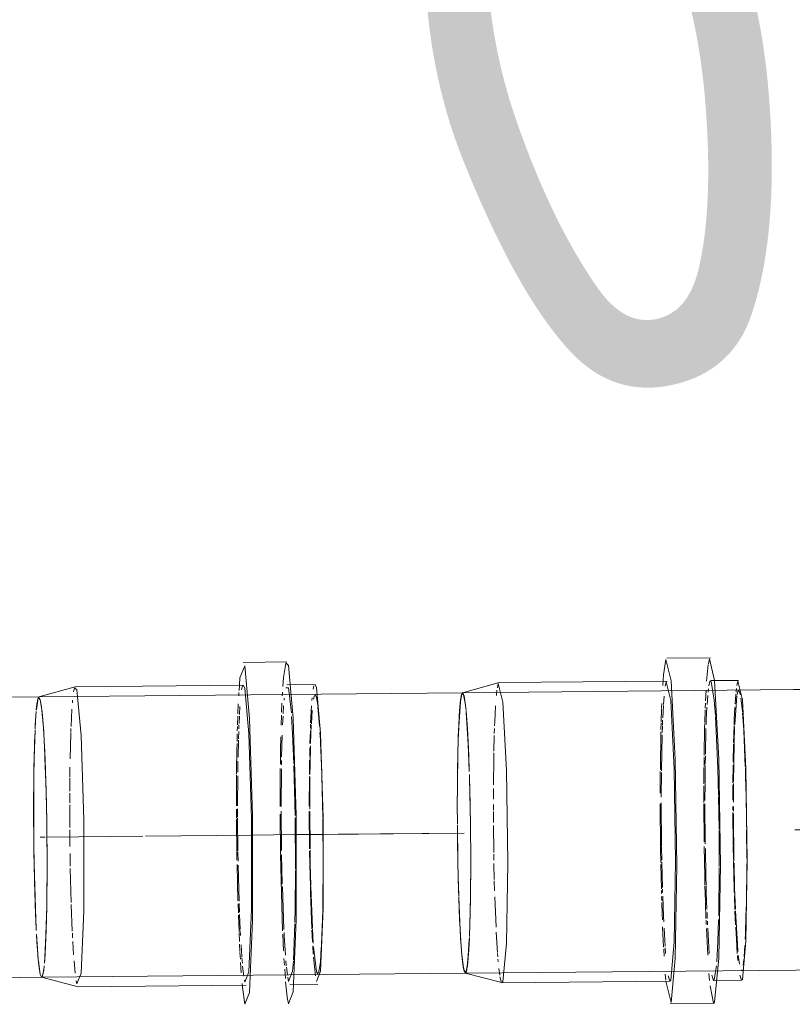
# Model space of a CAD drawing. Header units: millimetres. Extents: x -121 to 29920, y 1231 to 31888.
# Tile 38 of 106: x 7971 to 8108, y 12262 to 12437. Entities that reach past the tile are written whole.
import ezdxf

# ---------------------------------------------------------------- set-up
doc = ezdxf.new("R2010")
doc.units = ezdxf.units.MM
doc.linetypes.add('ADSK_Осевая', pattern=[700, 500, -100, 0, -100])
for name, color, linetype, lineweight in [('P-PIPE-____-CNTR', 3, 'ADSK_Осевая', 20), ('P-PIPE-____-IDEN', 2, 'Continuous', 20), ('P-PIPE-____-OTLN', 3, 'Continuous', 20)]:
    doc.layers.add(name, color=color, linetype=linetype, lineweight=lineweight)
doc.styles.add('GOST Common_2', font='GOST_Common.ttf', dxfattribs={"width": 0.9, "height": 125})

# ---------------------------------------------------------------- blocks, each defined once
blk = doc.blocks.new('ADSK_ППР_Отвод канализационный_Составной - Отвод раструбный-V5-3D severage Left')
at = {"layer": 'P-PIPE-____-OTLN', "color": 22}
for p, q in [((-16766.62, 12322.7), (-16774.41, 12322.62)), ((-16766.76, 12322.55), (-16766.32, 12322.07)), ((-16804.35, 12318.28), (-16810.86, 12316.47)), ((-16804.49, 12318.07), (-16804.08, 12317.74)), ((-16774.37, 12318.57), (-16804.34, 12318.28)), ((-16774.37, 12318.57), (-16774.11, 12318.03)), ((-16761.58, 12318.7), (-16766.58, 12318.65)), ((-16761.58, 12318.7), (-16761.33, 12318.15)), ((-16810.84, 12316.47), (-16819.93, 12316.38)), ((-16810.6, 12315.96), (-16810.86, 12316.47)), ((-16809.87, 12307.78), (-16809.9, 12308.33)), ((-16819.45, 12266.38), (-16810.36, 12266.47)), ((-16810.37, 12266.47), (-16803.84, 12264.79)), ((-16810.37, 12266.47), (-16810.36, 12266.47)), ((-16803.82, 12264.79), (-16773.85, 12265.07)), ((-16774.11, 12261.65), (-16774.52, 12264.65)), ((-16766.06, 12265.15), (-16761.07, 12265.2))]:
    blk.add_line(p, q, dxfattribs=at)
at = {"layer": 'P-PIPE-____-OTLN', "color": 9}
for p, q in [((-16804.65, 12317.4), (-16804.49, 12318.07)), ((-16775.14, 12317.64), (-16775.08, 12318.63)), ((-16774.68, 12317.71), (-16774.49, 12318.44)), ((-16766.81, 12318.08), (-16766.32, 12318.1)), ((-16766.32, 12318.1), (-16766.25, 12317.7)), ((-16766.23, 12317.61), (-16765.8, 12313.62)), ((-16761.89, 12317.83), (-16761.76, 12318.43)), ((-16810.98, 12316.3), (-16811.3, 12314.24)), ((-16810.39, 12314.71), (-16810.6, 12315.96)), ((-16761.58, 12316.83), (-16761.33, 12316.44)), ((-16811.34, 12313.89), (-16811.5, 12311.41)), ((-16810.05, 12310.94), (-16810.39, 12314.69)), ((-16809.92, 12308.79), (-16810.05, 12310.89)), ((-16809.9, 12308.46), (-16809.87, 12307.81)), ((-16760.62, 12308.81), (-16760.6, 12308.29)), ((-16809.58, 12299.83), (-16809.77, 12305.63)), ((-16765.33, 12304.22), (-16765.11, 12295.35)), ((-16765.1, 12294.88), (-16765.04, 12285.73)), ((-16765.16, 12276), (-16765.42, 12269.5)), ((-16811.28, 12274.15), (-16810.97, 12269.7)), ((-16809.79, 12270.04), (-16809.59, 12273.99)), ((-16809.87, 12269.02), (-16809.79, 12270.03)), ((-16810.94, 12269.39), (-16810.69, 12267.42)), ((-16810.08, 12267.23), (-16809.93, 12268.36)), ((-16810.67, 12267.31), (-16810.6, 12266.98)), ((-16810.6, 12266.98), (-16810.37, 12266.47)), ((-16810.35, 12266.47), (-16810.09, 12267.2)), ((-16766.32, 12265.7), (-16766.45, 12266.49)), ((-16804.08, 12265.33), (-16804.18, 12265.83)), ((-16774.52, 12264.65), (-16774.59, 12265.37)), ((-16774.11, 12265.62), (-16774.19, 12265.98)), ((-16766.46, 12262.43), (-16766.82, 12265.65)), ((-16766.39, 12262.04), (-16766.45, 12262.38)), ((-16766.32, 12261.73), (-16766.38, 12262.02))]:
    blk.add_line(p, q, dxfattribs=at)
at = {"layer": 'P-PIPE-____-OTLN', "color": 10}
for p, q in [((-16775.2, 12316.68), (-16775.17, 12317.24)), ((-16767.42, 12316.64), (-16767.38, 12317.31)), ((-16804.87, 12315.41), (-16804.83, 12315.87)), ((-16767.55, 12313.73), (-16767.48, 12315.35)), ((-16767.11, 12315.86), (-16767.07, 12316.26)), ((-16762.12, 12315.83), (-16762.08, 12316.3)), ((-16761.86, 12316.06), (-16761.68, 12316.74)), ((-16761.33, 12316.44), (-16761.1, 12314.95)), ((-16805.12, 12311.18), (-16804.96, 12314.28)), ((-16775.34, 12313.44), (-16775.27, 12315.22)), ((-16775.06, 12313.35), (-16774.98, 12314.77)), ((-16767.26, 12313.52), (-16767.18, 12314.87)), ((-16762.36, 12311.82), (-16762.19, 12314.9)), ((-16762.23, 12311.64), (-16762.08, 12314.09)), ((-16761.07, 12314.72), (-16760.77, 12311.23)), ((-16775.41, 12311.51), (-16775.36, 12313.01)), ((-16775.14, 12311.71), (-16775.08, 12313.03)), ((-16767.63, 12311.41), (-16767.57, 12313.22)), ((-16767.36, 12311.47), (-16767.28, 12313.06)), ((-16805.28, 12305.44), (-16805.16, 12309.99)), ((-16805.16, 12310.15), (-16805.13, 12310.85)), ((-16775.44, 12310.43), (-16775.42, 12311.2)), ((-16775.24, 12309), (-16775.2, 12310.28)), ((-16775.18, 12310.78), (-16775.15, 12311.47)), ((-16762.48, 12308.14), (-16762.41, 12310.39)), ((-16762.39, 12310.9), (-16762.37, 12311.59)), ((-16762.37, 12308.16), (-16762.24, 12311.48)), ((-16760.7, 12310.12), (-16760.62, 12308.81)), ((-16775.49, 12308.52), (-16775.45, 12309.87)), ((-16775.32, 12305.73), (-16775.25, 12308.74)), ((-16767.53, 12305.76), (-16767.43, 12309.64)), ((-16760.6, 12308.29), (-16760.38, 12302.95)), ((-16809.77, 12305.63), (-16809.87, 12307.78)), ((-16762.53, 12305.85), (-16762.5, 12307.46)), ((-16775.36, 12303.07), (-16775.33, 12305.03)), ((-16767.55, 12304.36), (-16767.54, 12305.11)), ((-16762.56, 12304.37), (-16762.54, 12305.16)), ((-16805.33, 12302.17), (-16805.31, 12303.96)), ((-16775.56, 12302.69), (-16775.56, 12303.27)), ((-16767.79, 12296.95), (-16767.77, 12303.68)), ((-16767.6, 12296.9), (-16767.56, 12303.67)), ((-16762.58, 12302.63), (-16762.56, 12304.36)), ((-16805.35, 12299.68), (-16805.33, 12302)), ((-16775.58, 12297.05), (-16775.57, 12302.54)), ((-16775.39, 12297.06), (-16775.37, 12302.39)), ((-16762.61, 12296.98), (-16762.58, 12302.25)), ((-16762.52, 12296.47), (-16762.49, 12302.27)), ((-16760.37, 12302.36), (-16760.19, 12294.94)), ((-16805.36, 12297.57), (-16805.35, 12299.32)), ((-16805.36, 12296.57), (-16805.36, 12297.21)), ((-16805.34, 12293.16), (-16805.36, 12296.53)), ((-16775.57, 12294.91), (-16775.58, 12296.48)), ((-16775.39, 12295), (-16775.39, 12296.52)), ((-16767.54, 12289.1), (-16767.6, 12296.08)), ((-16762.55, 12289.39), (-16762.61, 12296.08)), ((-16762.47, 12289.36), (-16762.52, 12296.02)), ((-16775.33, 12289.04), (-16775.39, 12294.83)), ((-16767.72, 12288.46), (-16767.79, 12295.55)), ((-16760.19, 12294.74), (-16760.13, 12286.68)), ((-16805.31, 12289.77), (-16805.34, 12292.79)), ((-16762.51, 12286.69), (-16762.54, 12288.96)), ((-16762.42, 12286.77), (-16762.46, 12289.16)), ((-16805.26, 12286.31), (-16805.3, 12288.55)), ((-16775.3, 12287.18), (-16775.33, 12288.84)), ((-16767.36, 12274.78), (-16767.72, 12288.34)), ((-16767.42, 12283.05), (-16767.53, 12288.36)), ((-16805.09, 12279.78), (-16805.25, 12285.9)), ((-16775.33, 12280.08), (-16775.48, 12286.6)), ((-16775.13, 12280.06), (-16775.29, 12286.47)), ((-16762.41, 12282.67), (-16762.5, 12286.59)), ((-16762.33, 12282.89), (-16762.42, 12286.68)), ((-16767.13, 12275.01), (-16767.4, 12282.67)), ((-16762.38, 12281.6), (-16762.41, 12282.57)), ((-16762.04, 12275.28), (-16762.32, 12282.64)), ((-16762.14, 12275.11), (-16762.38, 12281.58)), ((-16804.89, 12274.7), (-16805.08, 12279.46)), ((-16775.26, 12277.97), (-16775.31, 12279.57)), ((-16775.06, 12278.08), (-16775.11, 12279.61)), ((-16760.21, 12278.39), (-16760.42, 12272.31)), ((-16775.14, 12274.63), (-16775.25, 12277.53)), ((-16774.92, 12274.99), (-16775.04, 12277.66)), ((-16761.88, 12272.54), (-16762.03, 12275.09)), ((-16804.83, 12273.5), (-16804.87, 12274.36)), ((-16775.07, 12272.86), (-16775.13, 12274.4)), ((-16774.87, 12273.93), (-16774.91, 12274.78)), ((-16767.19, 12271.16), (-16767.33, 12274.17)), ((-16804.65, 12270.5), (-16804.79, 12272.83)), ((-16774.98, 12271.09), (-16775.04, 12272.36)), ((-16774.64, 12270.12), (-16774.78, 12272.23)), ((-16761.88, 12270.61), (-16761.97, 12272.07)), ((-16761.34, 12267.53), (-16761.83, 12271.93)), ((-16760.45, 12271.76), (-16760.62, 12269.2)), ((-16774.9, 12269.69), (-16774.97, 12270.89)), ((-16774.54, 12268.98), (-16774.62, 12269.93)), ((-16767.04, 12268.65), (-16767.12, 12269.83)), ((-16761.51, 12266.76), (-16761.84, 12270.05)), ((-16804.36, 12267.2), (-16804.57, 12269.41)), ((-16774.74, 12267.24), (-16774.87, 12269.11)), ((-16774.3, 12266.68), (-16774.5, 12268.47)), ((-16766.87, 12266.23), (-16766.99, 12267.89)), ((-16766.7, 12268.54), (-16766.78, 12269.41)), ((-16766.51, 12266.88), (-16766.67, 12268.27)), ((-16760.62, 12269.18), (-16760.95, 12267.21)), ((-16810.29, 12266.52), (-16810.36, 12266.47)), ((-16761.07, 12267.06), (-16761.33, 12267.46))]:
    blk.add_line(p, q, dxfattribs=at)
at = {"layer": 'P-PIPE-____-OTLN', "color": 9}
for points in [[(-16767.31, 12318.35, 0), (-16767.19, 12319.94, 0), (-16766.8, 12322.45, 0)], [(-16811.32, 12314.1, 0), (-16811.2, 12315.19, 0), (-16811.04, 12316.1, 0)], [(-16811.53, 12310.74, 0), (-16811.45, 12312.34, 0), (-16811.34, 12313.88, 0)], [(-16765.75, 12312.99, 0), (-16765.57, 12309.94, 0), (-16765.34, 12304.55, 0)], [(-16811.54, 12310.52, 0), (-16811.74, 12303.82, 0), (-16811.74, 12288.68, 0), (-16811.31, 12274.82, 0)], [(-16811.8, 12296.5, 0), (-16811.76, 12302.66, 0), (-16811.64, 12308.07, 0), (-16811.58, 12309.74, 0)], [(-16809.4, 12286.23, 0), (-16809.46, 12294.26, 0), (-16809.57, 12299.77, 0)], [(-16811.34, 12275.42, 0), (-16811.45, 12277.71, 0), (-16811.64, 12283.58, 0), (-16811.76, 12289.99, 0), (-16811.8, 12296.5, 0)], [(-16809.59, 12274.05, 0), (-16809.46, 12279.13, 0), (-16809.4, 12286.17, 0)], [(-16765.05, 12285.5, 0), (-16765.1, 12278.69, 0), (-16765.15, 12276.26, 0)], [(-16811.04, 12270.6, 0), (-16811.2, 12272.78, 0), (-16811.28, 12274.18, 0)], [(-16810.73, 12267.69, 0), (-16810.91, 12269.12, 0), (-16811.02, 12270.27, 0)], [(-16765.43, 12269.32, 0), (-16765.57, 12267.54, 0), (-16766.32, 12265.7, 0)], [(-16810.36, 12266.47, 0), (-16810.6, 12266.98, 0), (-16810.7, 12267.49, 0)]]:
    blk.add_polyline3d(points, dxfattribs=at)
at = {"layer": 'P-PIPE-____-OTLN', "color": 22}
for points in [[(-16775.08, 12318.63, 0), (-16774.98, 12319.87, 0), (-16774.11, 12321.99, 0)], [(-16774.11, 12321.99, 0), (-16773.24, 12312.59, 0), (-16772.71, 12295.26, 0), (-16772.71, 12276.61, 0), (-16773.24, 12263.78, 0), (-16774.11, 12261.65, 0)], [(-16766.32, 12322.07, 0), (-16765.45, 12312.67, 0), (-16764.92, 12295.34, 0), (-16764.92, 12276.69, 0), (-16765.45, 12263.85, 0), (-16766.32, 12261.73, 0)], [(-16804.08, 12317.74, 0), (-16803.32, 12309.57, 0), (-16802.86, 12294.52, 0), (-16802.86, 12278.32, 0), (-16803.32, 12267.18, 0), (-16804.08, 12265.33, 0)], [(-16774.11, 12318.03, 0), (-16773.36, 12309.86, 0), (-16772.89, 12294.81, 0), (-16772.89, 12278.61, 0), (-16773.36, 12267.46, 0), (-16774.11, 12265.62, 0)], [(-16761.33, 12318.15, 0), (-16760.57, 12309.99, 0), (-16760.11, 12294.93, 0), (-16760.11, 12278.74, 0), (-16760.57, 12267.59, 0), (-16761.33, 12265.74, 0)], [(-16810.91, 12316.43, 0), (-16810.6, 12315.96, 0), (-16810.29, 12313.83, 0), (-16810, 12310.17, 0), (-16809.9, 12308.46, 0)], [(-16809.87, 12307.81, 0), (-16809.75, 12305.24, 0), (-16809.56, 12299.37, 0), (-16809.46, 12294.28, 0)], [(-16809.46, 12293.92, 0), (-16809.44, 12292.96, 0), (-16809.4, 12286.45, 0)], [(-16809.4, 12286.45, 0), (-16809.44, 12280.28, 0), (-16809.46, 12279.42, 0)], [(-16809.46, 12279.06, 0), (-16809.56, 12274.88, 0), (-16809.75, 12270.6, 0), (-16809.87, 12269, 0)], [(-16809.91, 12268.53, 0), (-16810, 12267.75, 0), (-16810.29, 12266.52, 0)]]:
    blk.add_polyline3d(points, dxfattribs=at)
at = {"layer": 'P-PIPE-____-OTLN', "color": 10}
for points in [[(-16767.76, 12304.45, 0), (-16767.72, 12307.11, 0), (-16767.68, 12309.37, 0)], [(-16775.56, 12303.28, 0), (-16775.51, 12307.03, 0), (-16775.49, 12308.19, 0)], [(-16762.49, 12302.65, 0), (-16762.46, 12304.29, 0), (-16762.38, 12307.75, 0)], [(-16775.5, 12287.34, 0), (-16775.51, 12288.39, 0), (-16775.57, 12294.71, 0)], [(-16760.13, 12286.46, 0), (-16760.19, 12279.6, 0), (-16760.21, 12278.54, 0)], [(-16762.02, 12272.78, 0), (-16762.08, 12273.91, 0), (-16762.13, 12274.9, 0)], [(-16766.86, 12270.4, 0), (-16767.07, 12273.86, 0), (-16767.1, 12274.48, 0)]]:
    blk.add_polyline3d(points, dxfattribs=at)
blk = doc.blocks.new('ADSK_ППР_Отвод канализационный_Составной - Отвод раструбный-V6-3D severage Left')
at = {"layer": 'P-PIPE-____-OTLN', "color": 9}
for p, q in [((-16636.4, 12328.3), (-16631.91, 12331.35)), ((-16631.44, 12331.56), (-16628.86, 12332.43)), ((-16624.57, 12329.24), (-16620.08, 12329.61)), ((-16631.54, 12326.97), (-16630.41, 12327.58)), ((-16628.26, 12327.75), (-16626.79, 12328.49)), ((-16624.96, 12328.85), (-16619.3, 12327.92)), ((-16624.17, 12327.53), (-16623.88, 12327.6)), ((-16644.97, 12323.23), (-16642.17, 12326.52)), ((-16636.54, 12326.03), (-16633.18, 12327.33)), ((-16691.38, 12322.35), (-16691.17, 12323.23)), ((-16691.69, 12319.29), (-16691.4, 12322.24)), ((-16729.04, 12318.1), (-16728.87, 12318.84)), ((-16699.53, 12318.49), (-16699.38, 12320.4)), ((-16699.08, 12318.4), (-16698.9, 12319.13)), ((-16686.3, 12318.49), (-16686.12, 12319.26)), ((-16657.6, 12320.12), (-16661.8, 12318.16)), ((-16660.52, 12318.95), (-16657.36, 12320.18)), ((-16657.03, 12320.26), (-16657.34, 12320.19)), ((-16646.17, 12318.26), (-16656.95, 12320.28)), ((-16734.74, 12315.04), (-16735.14, 12317.12)), ((-16663.05, 12317.2), (-16662.11, 12317.94)), ((-16662.21, 12317.88), (-16663.02, 12317.23)), ((-16661.72, 12318.22), (-16660.88, 12318.75)), ((-16643.28, 12316.18), (-16645.49, 12317.83)), ((-16735.63, 12315.62), (-16735.94, 12311.14)), ((-16735.4, 12316.93), (-16735.63, 12315.64)), ((-16666.85, 12312.56), (-16664.79, 12315.47)), ((-16663.4, 12316.9), (-16666.6, 12312.98)), ((-16664.71, 12315.56), (-16663.54, 12316.76)), ((-16639.07, 12311.54), (-16642.49, 12315.48)), ((-16734.44, 12311.58), (-16734.62, 12313.94)), ((-16685.35, 12314.41), (-16685.29, 12313.78)), ((-16666.88, 12312.51), (-16668.86, 12307.91)), ((-16667.65, 12311.03), (-16666.86, 12312.53)), ((-16604.98, 12313.15), (-16603.45, 12308.68)), ((-16735.96, 12310.66), (-16736.09, 12306.64)), ((-16734.18, 12306.63), (-16734.44, 12311.57)), ((-16636.98, 12308.15), (-16638.72, 12311.04)), ((-16603.44, 12308.65), (-16602.02, 12298.83)), ((-16736.09, 12306.53), (-16736.18, 12300.62)), ((-16734.05, 12303.2), (-16734.18, 12306.63)), ((-16669.03, 12307.34), (-16670.13, 12299.23)), ((-16635.73, 12305.49), (-16636.39, 12306.96)), ((-16633.81, 12299.22), (-16635.49, 12304.89)), ((-16684.75, 12303.01), (-16684.73, 12302.25)), ((-16734.01, 12301.99), (-16734.03, 12302.62)), ((-16733.84, 12293.8), (-16734.01, 12301.96)), ((-16736.18, 12300.43), (-16736.19, 12297.22)), ((-16736.18, 12300.17), (-16736.19, 12297.22)), ((-16689.55, 12298.69), (-16689.47, 12292.89)), ((-16670.13, 12299.23), (-16669.99, 12296.23)), ((-16633.12, 12292.47), (-16633.7, 12298.63)), ((-16602.02, 12298.83), (-16602.07, 12297.83)), ((-16598.68, 12298.14), (-16600.26, 12289.53)), ((-16736.19, 12297.22), (-16736.18, 12293.81)), ((-16736.19, 12297.22), (-16736.18, 12293.85)), ((-16602.1, 12297.27), (-16605.56, 12284.52)), ((-16736.18, 12293.62), (-16736.09, 12287.19)), ((-16733.8, 12287.18), (-16733.84, 12293.8)), ((-16689.47, 12292.66), (-16689.43, 12287.25)), ((-16635.64, 12280.59), (-16633.12, 12292.47)), ((-16600.35, 12289.28), (-16602.44, 12284.87)), ((-16733.85, 12280.42), (-16733.8, 12287.18)), ((-16689.43, 12287.25), (-16689.44, 12286.23)), ((-16689.44, 12286.06), (-16689.54, 12277.41)), ((-16602.47, 12284.82), (-16612.33, 12277.16)), ((-16605.8, 12284.12), (-16607.6, 12281.69)), ((-16735.93, 12280.78), (-16735.67, 12274.88)), ((-16734.03, 12273.74), (-16733.85, 12280.42)), ((-16607.97, 12281.27), (-16608.97, 12280.27)), ((-16636.39, 12279.17), (-16635.9, 12280.06)), ((-16644.52, 12271.94), (-16636.98, 12278.21)), ((-16614.38, 12276.81), (-16616.97, 12276.8)), ((-16621.55, 12275.12), (-16625.58, 12274.89)), ((-16620.94, 12275.25), (-16621.28, 12275.17)), ((-16616.12, 12276.32), (-16620.29, 12276.13)), ((-16735.67, 12274.76), (-16735.42, 12271.12)), ((-16734.22, 12270.3), (-16734.05, 12273.25)), ((-16630.51, 12272.16), (-16634.1, 12273.89)), ((-16620.5, 12272.09), (-16625.19, 12273.23)), ((-16651.63, 12271.36), (-16653.36, 12271.79)), ((-16649.43, 12271.14), (-16651.63, 12271.36)), ((-16648.86, 12271.13), (-16646.52, 12271.38)), ((-16615.17, 12272.38), (-16620.02, 12272.05)), ((-16614.77, 12272.47), (-16615.16, 12272.38)), ((-16734.5, 12267.82), (-16734.22, 12270.3)), ((-16646.84, 12271.32), (-16648.85, 12271.14)), ((-16641.12, 12270.79), (-16641.45, 12270.71)), ((-16689.95, 12268.53), (-16690.32, 12266.05)), ((-16735, 12267.74), (-16734.78, 12267.21)), ((-16734.62, 12267.36), (-16734.5, 12267.82)), ((-16728.29, 12265.56), (-16728.57, 12266.55)), ((-16698.98, 12265.96), (-16699.07, 12267.04)), ((-16698.28, 12265.81), (-16698.58, 12266.71)), ((-16691.18, 12265.91), (-16691.28, 12267.15)), ((-16690.46, 12265.91), (-16690.79, 12266.87)), ((-16685.49, 12265.93), (-16685.79, 12266.83)), ((-16685.35, 12267.83), (-16685.47, 12267.71)), ((-16690.45, 12261.84), (-16691.08, 12264.96))]:
    blk.add_line(p, q, dxfattribs=at)
at = {"layer": 'P-PIPE-____-OTLN', "color": 22}
for p, q in [((-16628.47, 12332.52), (-16633.72, 12331.36)), ((-16624.24, 12329.32), (-16627.6, 12328.57)), ((-16632.84, 12327.41), (-16653.02, 12322.94)), ((-16691.01, 12323.43), (-16698.8, 12323.35)), ((-16658.12, 12320.7), (-16661.8, 12318.16)), ((-16728.74, 12319.01), (-16735.25, 12317.2)), ((-16698.76, 12319.3), (-16728.73, 12319.01)), ((-16685.98, 12319.42), (-16690.97, 12319.38)), ((-16657.03, 12320.26), (-16663.15, 12318.91)), ((-16735.23, 12317.2), (-16735.25, 12317.2)), ((-16676.2, 12317.77), (-16735.23, 12317.2)), ((-16636.39, 12306.96), (-16636.66, 12307.51)), ((-16734.01, 12301.96), (-16734.03, 12302.53)), ((-16598.65, 12299.58), (-16598.67, 12298.66)), ((-16616.03, 12276.34), (-16612.67, 12277.08)), ((-16641.45, 12270.71), (-16621.28, 12275.17)), ((-16652.34, 12270.09), (-16646.22, 12271.44)), ((-16646.22, 12271.44), (-16645.91, 12271.52)), ((-16620.4, 12271.22), (-16615.16, 12272.38)), ((-16651.43, 12271.33), (-16647.03, 12270.59)), ((-16641.45, 12270.71), (-16648.2, 12270.83)), ((-16734.77, 12267.2), (-16728.23, 12265.52)), ((-16734.77, 12267.2), (-16734.75, 12267.2)), ((-16734.75, 12267.2), (-16675.72, 12267.77)), ((-16728.21, 12265.51), (-16698.25, 12265.8)), ((-16690.46, 12265.88), (-16685.46, 12265.93)), ((-16698.21, 12261.75), (-16690.42, 12261.83))]:
    blk.add_line(p, q, dxfattribs=at)
at = {"layer": 'P-PIPE-____-OTLN', "color": 10}
for p, q in [((-16639.69, 12324.44), (-16636.92, 12327.81)), ((-16626.23, 12328.71), (-16624.57, 12329.24)), ((-16623.58, 12327.66), (-16620.58, 12327.85)), ((-16620.53, 12327.84), (-16615.33, 12326.72)), ((-16633.68, 12325.48), (-16632.87, 12326.1)), ((-16632.82, 12323.86), (-16630.7, 12326.02)), ((-16631.59, 12322.78), (-16626.87, 12326.49)), ((-16630.36, 12326.31), (-16629.56, 12326.92)), ((-16626.33, 12326.75), (-16624.42, 12327.47)), ((-16615.33, 12326.72), (-16614.43, 12326.34)), ((-16641.43, 12321.95), (-16639.17, 12324.23)), ((-16638.17, 12325.01), (-16637.03, 12325.75)), ((-16637.03, 12321.99), (-16633.99, 12325.23)), ((-16645.5, 12322.4), (-16645.04, 12323.12)), ((-16641.28, 12321.72), (-16640.67, 12322.86)), ((-16634.47, 12321.53), (-16633.68, 12322.73)), ((-16609.38, 12322.8), (-16608.5, 12321.93)), ((-16646.51, 12320.57), (-16646.01, 12321.52)), ((-16642.81, 12320.04), (-16642.19, 12320.96)), ((-16641.58, 12321.09), (-16641.33, 12321.61)), ((-16638.91, 12318.77), (-16637.97, 12320.55)), ((-16637.83, 12320.78), (-16637.07, 12321.92)), ((-16635.19, 12320.25), (-16634.64, 12321.24)), ((-16608.41, 12321.84), (-16606.18, 12319.19)), ((-16647.9, 12317.16), (-16647.23, 12318.97)), ((-16647.01, 12319.5), (-16646.58, 12320.42)), ((-16644.12, 12317.71), (-16643.19, 12319.44)), ((-16642.99, 12317.49), (-16641.94, 12320.3)), ((-16636.46, 12317.38), (-16635.32, 12319.99)), ((-16735.25, 12317.2), (-16735.36, 12317.04)), ((-16729.21, 12316.71), (-16729.11, 12317.69)), ((-16691.89, 12315.77), (-16691.8, 12317.64)), ((-16691.42, 12317.3), (-16691.36, 12317.88)), ((-16686.44, 12317.32), (-16686.37, 12317.95)), ((-16686.24, 12316.89), (-16686.1, 12317.5)), ((-16686.09, 12317.52), (-16685.96, 12317.64)), ((-16685.94, 12317.63), (-16685.67, 12316.85)), ((-16661.58, 12317.5), (-16661.05, 12318.12)), ((-16644.49, 12316.9), (-16644.24, 12317.47)), ((-16643.42, 12316.02), (-16642.99, 12317.49)), ((-16639.7, 12316.87), (-16639.11, 12318.33)), ((-16637.56, 12313.56), (-16636.5, 12317.26)), ((-16636.37, 12312.15), (-16634.8, 12317.62)), ((-16605.25, 12317.87), (-16603.79, 12315.45)), ((-16699.73, 12314.47), (-16699.7, 12315.29)), ((-16699.39, 12315.14), (-16699.28, 12316.61)), ((-16691.94, 12314.48), (-16691.91, 12315.37)), ((-16691.6, 12315.11), (-16691.48, 12316.72)), ((-16686.67, 12311.48), (-16686.28, 12316.64)), ((-16686.61, 12315.26), (-16686.48, 12316.94)), ((-16685.57, 12316.27), (-16685.35, 12314.41)), ((-16663.16, 12315.3), (-16662.15, 12316.78)), ((-16648.38, 12315.6), (-16648.01, 12316.85)), ((-16645.93, 12312.69), (-16644.85, 12316.05)), ((-16643.68, 12314.98), (-16643.42, 12316.02)), ((-16640.72, 12313.35), (-16639.77, 12316.68)), ((-16699.81, 12312.03), (-16699.73, 12314.37)), ((-16699.52, 12312.76), (-16699.41, 12314.96)), ((-16692.03, 12311.91), (-16691.95, 12314.19)), ((-16691.75, 12312.38), (-16691.63, 12314.66)), ((-16685.28, 12313.62), (-16685.08, 12310.62)), ((-16664.94, 12311.79), (-16663.97, 12313.88)), ((-16663.67, 12314.43), (-16663.38, 12314.95)), ((-16649.26, 12311.58), (-16648.53, 12315.04)), ((-16644.22, 12312.15), (-16643.68, 12314.98)), ((-16603.48, 12314.86), (-16603.23, 12314.34)), ((-16603.23, 12314.34), (-16602.52, 12312.71)), ((-16699.84, 12310.66), (-16699.81, 12311.84)), ((-16699.57, 12311.44), (-16699.54, 12312.3)), ((-16691.78, 12311.57), (-16691.75, 12312.37)), ((-16646.16, 12311.68), (-16645.97, 12312.52)), ((-16640.92, 12312.39), (-16640.76, 12313.15)), ((-16637.88, 12311.78), (-16637.62, 12313.25)), ((-16602.28, 12312.09), (-16601.58, 12310.03)), ((-16729.58, 12309.96), (-16729.55, 12310.85)), ((-16699.95, 12303.53), (-16699.85, 12310.23)), ((-16699.62, 12310.12), (-16699.58, 12311.25)), ((-16692.14, 12306.01), (-16692.05, 12311.03)), ((-16692.05, 12311.04), (-16692.03, 12311.7)), ((-16691.92, 12306.27), (-16691.81, 12310.84)), ((-16686.89, 12308.26), (-16686.8, 12311.37)), ((-16686.78, 12308.33), (-16686.69, 12311.13)), ((-16685.07, 12310.49), (-16684.79, 12304.06)), ((-16665.58, 12310.04), (-16665.13, 12311.31)), ((-16649.65, 12308.56), (-16649.31, 12311.26)), ((-16646.72, 12307.96), (-16646.18, 12311.59)), ((-16644.61, 12306.77), (-16644.31, 12311.43)), ((-16641.61, 12306.07), (-16641.06, 12311.62)), ((-16638.16, 12309.35), (-16637.93, 12311.47)), ((-16636.89, 12307.78), (-16636.46, 12311.62)), ((-16729.66, 12306.77), (-16729.59, 12309.56)), ((-16699.76, 12303.29), (-16699.63, 12309.71)), ((-16686.86, 12304.62), (-16686.79, 12308.23)), ((-16666.17, 12307.93), (-16665.66, 12309.77)), ((-16638.25, 12306.82), (-16638.21, 12308.59)), ((-16601.47, 12309.68), (-16600.73, 12306.62)), ((-16729.69, 12305.53), (-16729.67, 12306.51)), ((-16686.95, 12304.92), (-16686.89, 12308.03)), ((-16667.02, 12301.39), (-16666.32, 12307.29)), ((-16649.86, 12305.46), (-16649.73, 12307.66)), ((-16646.86, 12304.91), (-16646.74, 12307.7)), ((-16644.58, 12304.93), (-16644.61, 12306.62)), ((-16636.89, 12305.37), (-16636.96, 12306.58)), ((-16636.95, 12306.79), (-16636.91, 12307.54)), ((-16729.74, 12300.78), (-16729.69, 12305.53)), ((-16692.16, 12304.1), (-16692.15, 12305.7)), ((-16691.95, 12304.47), (-16691.92, 12305.98)), ((-16649.76, 12303.64), (-16649.86, 12305.46)), ((-16640.89, 12299.35), (-16641.59, 12305.5)), ((-16637.39, 12299.02), (-16638.24, 12305.91)), ((-16633.91, 12292.58), (-16636.85, 12304.74)), ((-16600.64, 12306.18), (-16600.27, 12303.77)), ((-16699.98, 12299.33), (-16699.96, 12303.17)), ((-16699.78, 12298.61), (-16699.76, 12302.97)), ((-16692.18, 12300.96), (-16692.17, 12303.88)), ((-16691.98, 12301.07), (-16691.95, 12304.24)), ((-16686.99, 12301.16), (-16686.96, 12304.3)), ((-16686.9, 12301.33), (-16686.86, 12304.58)), ((-16684.78, 12303.85), (-16684.75, 12303.01)), ((-16649.22, 12298.87), (-16649.75, 12303.59)), ((-16645.9, 12296.67), (-16646.86, 12304.4)), ((-16643.88, 12298.92), (-16644.55, 12304.38)), ((-16600.2, 12303.18), (-16599.95, 12299.82)), ((-16684.73, 12302.25), (-16684.64, 12298.83)), ((-16729.75, 12298.22), (-16729.75, 12300.12)), ((-16692.19, 12298.82), (-16692.19, 12300.63)), ((-16691.99, 12298), (-16691.98, 12300.94)), ((-16687, 12298.05), (-16686.99, 12300.77)), ((-16686.92, 12297.7), (-16686.9, 12301.03)), ((-16692.19, 12297.64), (-16692.19, 12298.82)), ((-16684.64, 12298.71), (-16684.61, 12296.75)), ((-16665.89, 12291.46), (-16667.01, 12299.19)), ((-16649.06, 12297.9), (-16649.16, 12298.51)), ((-16643.52, 12297.19), (-16643.87, 12298.87)), ((-16639.86, 12295.09), (-16640.84, 12299.1)), ((-16635.07, 12291.99), (-16637.29, 12298.57)), ((-16599.99, 12298.95), (-16600.27, 12295.97)), ((-16729.75, 12296.27), (-16729.75, 12297.28)), ((-16729.74, 12294.08), (-16729.75, 12296.02)), ((-16699.91, 12289.4), (-16699.97, 12297.43)), ((-16699.73, 12289.88), (-16699.79, 12297.57)), ((-16692.14, 12290.65), (-16692.19, 12297.4)), ((-16691.94, 12290.24), (-16691.99, 12297.4)), ((-16687, 12296.25), (-16687, 12296.95)), ((-16686.91, 12296.1), (-16686.91, 12296.91)), ((-16684.6, 12296.46), (-16684.56, 12293.3)), ((-16648.7, 12296.1), (-16649.01, 12297.64)), ((-16644.24, 12291.41), (-16645.74, 12296.03)), ((-16686.94, 12290), (-16687, 12295.84)), ((-16686.81, 12287.18), (-16686.91, 12295.66)), ((-16638.48, 12291.35), (-16639.73, 12294.68)), ((-16600.31, 12295.64), (-16600.9, 12292.55)), ((-16729.68, 12288.74), (-16729.74, 12293.52)), ((-16684.55, 12292.77), (-16684.52, 12287.65)), ((-16664.41, 12286.93), (-16665.89, 12291.46)), ((-16638.07, 12290.45), (-16638.4, 12291.17)), ((-16634.05, 12289.91), (-16634.47, 12290.72)), ((-16630.53, 12286.95), (-16633.29, 12291.28)), ((-16601.04, 12291.97), (-16601.61, 12290.09)), ((-16699.87, 12286.92), (-16699.9, 12289.29)), ((-16699.68, 12287.34), (-16699.73, 12289.76)), ((-16692.03, 12284.53), (-16692.12, 12289.81)), ((-16691.83, 12284.4), (-16691.92, 12289.45)), ((-16686.9, 12287.46), (-16686.94, 12289.88)), ((-16643.46, 12289.6), (-16643.8, 12290.36)), ((-16635.53, 12286.15), (-16637.83, 12289.98)), ((-16631.83, 12286.32), (-16633.66, 12289.2)), ((-16601.77, 12289.65), (-16602.68, 12287.52)), ((-16729.66, 12287.36), (-16729.68, 12288.45)), ((-16641.74, 12286.38), (-16643.08, 12288.82)), ((-16602.87, 12287.15), (-16603.23, 12286.49)), ((-16729.58, 12283.89), (-16729.64, 12286.76)), ((-16699.77, 12282.27), (-16699.86, 12286.58)), ((-16699.57, 12282.51), (-16699.68, 12286.98)), ((-16686.78, 12282.31), (-16686.89, 12287.11)), ((-16684.53, 12286.71), (-16684.6, 12279.28)), ((-16663.5, 12284.86), (-16664.22, 12286.48)), ((-16640.78, 12284.9), (-16641.32, 12285.73)), ((-16638.91, 12285.62), (-16639.44, 12286.55)), ((-16631.04, 12285.27), (-16631.58, 12285.98)), ((-16603.48, 12286.07), (-16605.12, 12283.84)), ((-16729.53, 12281.89), (-16729.58, 12283.66)), ((-16691.99, 12282.96), (-16692.03, 12284.43)), ((-16691.79, 12282.91), (-16691.83, 12284.38)), ((-16660.77, 12280.18), (-16663.25, 12284.35)), ((-16641.49, 12280.71), (-16644, 12284.24)), ((-16639.45, 12283.12), (-16640.41, 12284.38)), ((-16637.71, 12283.73), (-16638.62, 12285.14)), ((-16627.72, 12281.74), (-16630.64, 12284.77)), ((-16626.03, 12282.27), (-16628.98, 12285.09)), ((-16699.74, 12281.42), (-16699.76, 12281.95)), ((-16699.54, 12281.59), (-16699.56, 12282.18)), ((-16691.91, 12280.05), (-16691.99, 12282.78)), ((-16686.76, 12281.62), (-16686.78, 12282.3)), ((-16637.24, 12280.68), (-16639.11, 12282.71)), ((-16636.77, 12282.41), (-16637.61, 12283.59)), ((-16631, 12280.98), (-16633.49, 12283.54)), ((-16624.49, 12281.15), (-16625.92, 12282.19)), ((-16605.3, 12283.63), (-16606.84, 12282.11)), ((-16729.28, 12275.39), (-16729.49, 12280.84)), ((-16699.71, 12280.18), (-16699.73, 12280.9)), ((-16699.39, 12277.33), (-16699.52, 12280.95)), ((-16686.65, 12278.54), (-16686.74, 12281)), ((-16640.33, 12279.31), (-16641.04, 12280.15)), ((-16634.72, 12279.94), (-16635.76, 12281.13)), ((-16629.14, 12279.46), (-16630.75, 12280.76)), ((-16625.96, 12280.32), (-16627.64, 12281.66)), ((-16625.07, 12279.71), (-16625.74, 12280.17)), ((-16620.34, 12279.25), (-16624.17, 12280.95)), ((-16607.99, 12281.19), (-16611.42, 12279.28)), ((-16699.63, 12277.73), (-16699.7, 12279.83)), ((-16691.81, 12276.97), (-16691.91, 12279.9)), ((-16684.61, 12279.04), (-16684.73, 12274.78)), ((-16656.69, 12275.53), (-16659.62, 12278.65)), ((-16639.09, 12277.98), (-16639.9, 12278.84)), ((-16635.47, 12279.11), (-16636.16, 12279.69)), ((-16634.45, 12278.33), (-16635.17, 12278.87)), ((-16632.96, 12278.17), (-16634.39, 12279.59)), ((-16621.92, 12278.03), (-16623.94, 12279.02)), ((-16618.63, 12278.83), (-16619.98, 12279.15)), ((-16614.53, 12278.57), (-16618.6, 12278.82)), ((-16613.06, 12278.79), (-16614.03, 12278.63)), ((-16612.73, 12278.86), (-16613.03, 12278.79)), ((-16611.55, 12279.23), (-16612.71, 12278.87)), ((-16699.59, 12276.73), (-16699.62, 12277.65)), ((-16699.35, 12276.38), (-16699.39, 12277.3)), ((-16691.77, 12275.9), (-16691.79, 12276.63)), ((-16691.57, 12276.93), (-16691.62, 12278.02)), ((-16686.53, 12275.82), (-16686.64, 12278.29)), ((-16686.21, 12272.37), (-16686.54, 12278.31)), ((-16638.32, 12277.21), (-16639.06, 12277.95)), ((-16637.23, 12276.21), (-16637.91, 12276.82)), ((-16631.19, 12276.42), (-16632.66, 12277.18)), ((-16626.02, 12277.64), (-16627.39, 12278.33)), ((-16621.93, 12276.36), (-16625.93, 12277.6)), ((-16618.57, 12277.02), (-16621.9, 12278.02)), ((-16617.4, 12276.84), (-16618.44, 12276.99)), ((-16612.68, 12277.08), (-16613.99, 12276.85)), ((-16612.33, 12277.16), (-16612.67, 12277.08)), ((-16699.37, 12271.84), (-16699.54, 12275.47)), ((-16699.11, 12272.03), (-16699.29, 12275.23)), ((-16691.5, 12270.44), (-16691.74, 12275.2)), ((-16691.52, 12275.85), (-16691.55, 12276.5)), ((-16691.22, 12270.7), (-16691.49, 12275.21)), ((-16686.33, 12272.15), (-16686.51, 12275.41)), ((-16655.7, 12274.69), (-16656.65, 12275.5)), ((-16635.48, 12274.81), (-16636.21, 12275.37)), ((-16627.18, 12275.11), (-16631.1, 12276.38)), ((-16630.23, 12275.95), (-16630.88, 12276.43)), ((-16625.61, 12274.89), (-16627.09, 12275.1)), ((-16620.32, 12276.13), (-16621.82, 12276.34)), ((-16729.02, 12270.88), (-16729.24, 12274.53)), ((-16653.38, 12273.04), (-16654.62, 12273.86)), ((-16625.19, 12273.23), (-16628.39, 12274.77)), ((-16699.28, 12270.24), (-16699.35, 12271.46)), ((-16699.02, 12270.7), (-16699.09, 12271.72)), ((-16686.22, 12270.69), (-16686.32, 12272.08)), ((-16686.1, 12271.08), (-16686.2, 12272.31)), ((-16684.86, 12272.14), (-16685.01, 12270.12)), ((-16649.22, 12271.12), (-16651.8, 12272.16)), ((-16728.96, 12270.11), (-16729, 12270.7)), ((-16728.89, 12269.24), (-16728.93, 12269.68)), ((-16686.12, 12269.47), (-16686.19, 12270.28)), ((-16685.82, 12268.79), (-16686.04, 12270.4)), ((-16685.05, 12269.64), (-16685.17, 12268.65)), ((-16728.61, 12266.83), (-16728.77, 12268.06)), ((-16734.75, 12267.2), (-16734.62, 12267.36)), ((-16690.32, 12266.05), (-16690.45, 12265.91))]:
    blk.add_line(p, q, dxfattribs=at)
at = {"layer": 'P-PIPE-____-OTLN', "color": 22}
for points in [[(-16641.64, 12327.02, 0), (-16634.1, 12331.27, 0), (-16620.02, 12328.7, 0), (-16608.62, 12315.65, 0), (-16604.26, 12297.13, 0)], [(-16628.86, 12332.43, 0), (-16614.77, 12329.86, 0), (-16603.37, 12316.82, 0), (-16599.02, 12298.29, 0)], [(-16633.18, 12327.33, 0), (-16620.94, 12325.09, 0), (-16611.04, 12313.77, 0), (-16607.26, 12297.67, 0)], [(-16699.38, 12320.4, 0), (-16698.96, 12323.16, 0), (-16698.05, 12319.33, 0), (-16697.31, 12305.28, 0), (-16697.03, 12286.36, 0)], [(-16691.17, 12323.23, 0), (-16690.26, 12319.41, 0), (-16689.52, 12305.35, 0), (-16689.24, 12286.44, 0)], [(-16659.17, 12319.91, 0), (-16653.35, 12322.86, 0), (-16641.12, 12320.63, 0), (-16631.22, 12309.3, 0), (-16627.43, 12293.21, 0)], [(-16728.87, 12318.84, 0), (-16728.07, 12315.52, 0), (-16727.43, 12303.32, 0), (-16727.19, 12286.89, 0)], [(-16698.9, 12319.13, 0), (-16698.11, 12315.81, 0), (-16697.47, 12303.61, 0), (-16697.22, 12287.18, 0)], [(-16686.12, 12319.26, 0), (-16685.32, 12315.94, 0), (-16684.68, 12303.73, 0), (-16684.44, 12287.3, 0)], [(-16663.15, 12318.91, 0), (-16663.47, 12318.84, 0), (-16663.86, 12318.76, 0), (-16664.29, 12318.68, 0), (-16664.77, 12318.6, 0), (-16665.3, 12318.52, 0), (-16665.87, 12318.44, 0), (-16666.48, 12318.36, 0), (-16667.12, 12318.29, 0), (-16667.79, 12318.21, 0), (-16668.49, 12318.15, 0), (-16669.22, 12318.08, 0), (-16669.97, 12318.02, 0), (-16670.74, 12317.97, 0), (-16671.53, 12317.92, 0), (-16672.33, 12317.88, 0), (-16673.15, 12317.84, 0), (-16673.98, 12317.81, 0), (-16674.82, 12317.79, 0), (-16675.66, 12317.77, 0), (-16676.2, 12317.77, 0)], [(-16657.03, 12320.26, 0), (-16656.41, 12320.38, 0), (-16651.63, 12320.34, 0)], [(-16651.63, 12320.34, 0), (-16646.84, 12318.63, 0), (-16642.37, 12315.37, 0), (-16638.54, 12310.78, 0), (-16635.6, 12305.17, 0), (-16633.75, 12298.92, 0), (-16633.12, 12292.47, 0), (-16633.75, 12286.25, 0), (-16635.6, 12280.68, 0), (-16638.54, 12276.14, 0), (-16642.37, 12272.95, 0), (-16646.84, 12271.32, 0)], [(-16734.63, 12314.04, 0), (-16734.68, 12314.55, 0), (-16734.99, 12316.69, 0), (-16735.3, 12317.16, 0)], [(-16603.21, 12317.13, 0), (-16602.44, 12315.67, 0), (-16598.65, 12299.58, 0)], [(-16734.05, 12303.16, 0), (-16734.15, 12305.96, 0), (-16734.4, 12310.9, 0), (-16734.6, 12313.65, 0)], [(-16733.8, 12287.18, 0), (-16733.84, 12293.69, 0), (-16733.96, 12300.09, 0), (-16734.01, 12301.99, 0)], [(-16599.02, 12298.29, 0), (-16603.37, 12281.35, 0), (-16614.77, 12272.47, 0)], [(-16604.26, 12297.13, 0), (-16608.62, 12280.19, 0), (-16620.02, 12271.31, 0), (-16630.51, 12272.16, 0)], [(-16607.26, 12297.67, 0), (-16611.04, 12282.96, 0), (-16620.94, 12275.25, 0)], [(-16627.43, 12293.21, 0), (-16631.22, 12278.5, 0), (-16641.12, 12270.79, 0)], [(-16734.01, 12274.15, 0), (-16733.96, 12275.61, 0), (-16733.84, 12281.01, 0), (-16733.8, 12287.18, 0)], [(-16697.22, 12287.18, 0), (-16697.47, 12272.8, 0), (-16698.11, 12265.97, 0), (-16698.25, 12265.8, 0)], [(-16684.44, 12287.3, 0), (-16684.68, 12272.92, 0), (-16685.32, 12266.09, 0), (-16685.46, 12265.93, 0)], [(-16727.19, 12286.89, 0), (-16727.43, 12272.51, 0), (-16728.07, 12265.68, 0), (-16728.23, 12265.52, 0)], [(-16697.03, 12286.36, 0), (-16697.31, 12269.81, 0), (-16698.05, 12261.95, 0), (-16698.96, 12265.77, 0)], [(-16689.24, 12286.44, 0), (-16689.52, 12269.89, 0), (-16690.26, 12262.02, 0), (-16690.42, 12261.83, 0)], [(-16734.68, 12267.25, 0), (-16734.4, 12268.48, 0), (-16734.15, 12271.33, 0), (-16734.03, 12273.59, 0)], [(-16652.34, 12270.09, 0), (-16653.46, 12269.85, 0), (-16654.59, 12269.63, 0), (-16655.72, 12269.42, 0), (-16656.85, 12269.23, 0), (-16658, 12269.06, 0), (-16659.15, 12268.9, 0), (-16660.31, 12268.74, 0), (-16661.48, 12268.6, 0), (-16662.66, 12268.48, 0), (-16663.86, 12268.36, 0), (-16665.06, 12268.25, 0), (-16666.27, 12268.16, 0), (-16667.49, 12268.07, 0), (-16668.71, 12268, 0), (-16669.94, 12267.94, 0), (-16671.18, 12267.88, 0), (-16672.43, 12267.84, 0), (-16673.67, 12267.8, 0), (-16674.93, 12267.78, 0), (-16675.72, 12267.77, 0)]]:
    blk.add_polyline3d(points, dxfattribs=at)
at = {"layer": 'P-PIPE-____-OTLN', "color": 9}
for points in [[(-16619.82, 12329.59, 0), (-16612.33, 12327, 0), (-16603.53, 12317.7, 0)], [(-16630.07, 12327.74, 0), (-16627.93, 12328.49, 0), (-16625.5, 12328.83, 0)], [(-16618.81, 12327.75, 0), (-16615.7, 12326.26, 0), (-16606.86, 12316.86, 0)], [(-16691.28, 12318.46, 0), (-16691.11, 12319.21, 0), (-16690.98, 12319.34, 0)], [(-16690.88, 12319.23, 0), (-16690.32, 12315.89, 0), (-16690.11, 12313.15, 0)], [(-16735.42, 12316.88, 0), (-16735.59, 12315.92, 0), (-16735.72, 12314.76, 0)], [(-16606.53, 12316.29, 0), (-16605.8, 12314.93, 0), (-16605.19, 12313.64, 0)], [(-16735.72, 12314.73, 0), (-16735.84, 12313.07, 0), (-16735.94, 12311.12, 0)], [(-16690.1, 12312.95, 0), (-16689.68, 12303.68, 0), (-16689.56, 12298.9, 0)], [(-16735.95, 12311.04, 0), (-16736.03, 12308.8, 0), (-16736.1, 12306.19, 0)], [(-16670.03, 12296.65, 0), (-16670.13, 12299.23, 0), (-16669.5, 12305.46, 0), (-16667.79, 12310.73, 0)], [(-16736.1, 12306.06, 0), (-16736.15, 12303.39, 0), (-16736.18, 12300.34, 0)], [(-16666.29, 12283.6, 0), (-16667.65, 12286.54, 0), (-16669.5, 12292.78, 0), (-16669.99, 12296.27, 0)], [(-16669.99, 12296.18, 0), (-16666.6, 12284.19, 0), (-16658.61, 12274.45, 0)], [(-16736.18, 12293.65, 0), (-16736.15, 12290.71, 0), (-16736.1, 12287.31, 0)], [(-16736.09, 12287.11, 0), (-16736.03, 12284.31, 0), (-16735.94, 12281.07, 0)], [(-16736.09, 12287, 0), (-16735.96, 12281.87, 0), (-16735.93, 12280.99, 0)], [(-16658.86, 12274.64, 0), (-16660.88, 12276.34, 0), (-16664.71, 12280.93, 0), (-16666.04, 12283.13, 0)], [(-16735.93, 12280.9, 0), (-16735.84, 12278.44, 0), (-16735.71, 12275.57, 0)], [(-16609.37, 12279.91, 0), (-16615.7, 12276.41, 0), (-16616.01, 12276.34, 0)], [(-16689.55, 12276.77, 0), (-16689.68, 12272.88, 0), (-16689.89, 12269.23, 0)], [(-16735.7, 12275.45, 0), (-16735.59, 12273.5, 0), (-16735.43, 12271.22, 0)], [(-16684.73, 12274.78, 0), (-16684.75, 12274.22, 0), (-16684.8, 12273.26, 0)], [(-16658.17, 12274.14, 0), (-16657.34, 12273.61, 0), (-16649.33, 12271.13, 0)], [(-16653.61, 12271.87, 0), (-16656.41, 12273.07, 0), (-16657.74, 12273.86, 0)], [(-16735.42, 12271.15, 0), (-16735.3, 12269.85, 0), (-16735.11, 12268.31, 0)], [(-16735.42, 12271.07, 0), (-16735.36, 12270.46, 0), (-16735.01, 12267.76, 0)], [(-16735.11, 12268.29, 0), (-16734.99, 12267.71, 0), (-16734.68, 12267.25, 0)]]:
    blk.add_polyline3d(points, dxfattribs=at)
at = {"layer": 'P-PIPE-____-OTLN', "color": 10}
for points in [[(-16614.41, 12326.33, 0), (-16612.73, 12325.44, 0), (-16610.33, 12323.67, 0)], [(-16634.74, 12317.75, 0), (-16633.42, 12320.33, 0), (-16631.93, 12322.39, 0)], [(-16729.53, 12311.31, 0), (-16729.51, 12312.01, 0), (-16729.36, 12314.85, 0)], [(-16686.79, 12311.56, 0), (-16686.76, 12312.43, 0), (-16686.64, 12314.67, 0)], [(-16639.68, 12286.98, 0), (-16640.26, 12288.09, 0), (-16643.46, 12296.96, 0)], [(-16644.51, 12285.1, 0), (-16645.5, 12286.93, 0), (-16648.58, 12295.58, 0)], [(-16686.55, 12278.61, 0), (-16686.69, 12282.35, 0), (-16686.8, 12286.85, 0)], [(-16691.64, 12278.61, 0), (-16691.75, 12281.57, 0), (-16691.78, 12282.77, 0)]]:
    blk.add_polyline3d(points, dxfattribs=at)
at = {"layer": 'P-PIPE-____-OTLN', "color": 9}
for start_param, end_param in [(5.152978, 5.545677), (4.760279, 5.151303)]:
    blk.add_ellipse((-16677.22, 12298.06), major_axis=(26.32, 0), ratio=0.201175, start_param=start_param, end_param=end_param, dxfattribs=at)

msp = doc.modelspace()

# ---------------------------------------------------------------- linework, layer by layer
at = {"layer": 'P-PIPE-____-CNTR', "color": 10}
for p, q in [((7974.29, 12291.47), (7975.14, 12291.48)), ((7974.29, 12291.47), (7975.14, 12291.48)), ((7975.46, 12291.48), (7992.58, 12291.65)), ((7975.46, 12291.48), (7992.58, 12291.65)), ((7993.04, 12291.65), (8012, 12291.83)), ((7993.04, 12291.65), (8012, 12291.83)), ((8012.18, 12291.84), (8019.79, 12291.91)), ((8012.18, 12291.84), (8019.79, 12291.91)), ((8019.97, 12291.91), (8024.78, 12291.96))]:
    msp.add_line(p, q, dxfattribs=at)
at = {"layer": 'P-PIPE-____-CNTR', "color": 9}
for p in [(8019.97, 12291.91), (8024.78, 12291.96)]:
    msp.add_line(p, (8049.9, 12292.2), dxfattribs=at)
at = {"layer": 'P-PIPE-____-OTLN', "color": 22}
for p, q in [((8049.66, 12317.2), (7974.05, 12316.47)), ((8049.59, 12317.16), (8049.9, 12316.69)), ((7974.29, 12315.96), (7973.98, 12316.43)), ((7974.53, 12266.47), (8050.14, 12267.2))]:
    msp.add_line(p, q, dxfattribs=at)
at = {"layer": 'P-PIPE-____-OTLN', "color": 9}
for p, q in [((7975.02, 12307.81), (7974.99, 12308.46)), ((8050.86, 12302.62), (8050.88, 12301.99)), ((8048.7, 12297.22), (8048.71, 12300.17)), ((8048.71, 12293.85), (8048.7, 12297.22)), ((8049.9, 12267.71), (8049.79, 12268.3)), ((7974.19, 12267.5), (7974.29, 12266.98)), ((7974.29, 12266.98), (7974.53, 12266.47)), ((8050.21, 12267.25), (8049.9, 12267.71))]:
    msp.add_line(p, q, dxfattribs=at)
at = {"layer": 'P-PIPE-____-OTLN', "color": 10}
msp.add_line((7974.53, 12266.47), (7974.6, 12266.52), dxfattribs=at)
at = {"layer": 'P-PIPE-____-OTLN', "color": 9}
for points in [[(7973.85, 12316.1, 0), (7973.69, 12315.19, 0), (7973.58, 12314.1, 0)], [(8049.18, 12314.76, 0), (8049.3, 12315.92, 0), (8049.48, 12316.88, 0)], [(7973.56, 12313.88, 0), (7973.45, 12312.34, 0), (7973.36, 12310.74, 0)], [(8048.95, 12311.12, 0), (8049.05, 12313.07, 0), (8049.17, 12314.73, 0)], [(8048.79, 12306.19, 0), (8048.86, 12308.8, 0), (8048.95, 12311.04, 0)], [(7973.32, 12309.74, 0), (7973.25, 12308.07, 0), (7973.14, 12302.66, 0), (7973.09, 12296.5, 0)], [(8048.71, 12300.34, 0), (8048.74, 12303.39, 0), (8048.79, 12306.06, 0)], [(7973.09, 12296.5, 0), (7973.14, 12289.99, 0), (7973.25, 12283.58, 0), (7973.45, 12277.71, 0), (7973.55, 12275.42, 0)], [(8048.8, 12287.31, 0), (8048.74, 12290.71, 0), (8048.71, 12293.65, 0)], [(8048.96, 12281.07, 0), (8048.86, 12284.31, 0), (8048.8, 12287.11, 0)], [(8049.18, 12275.57, 0), (8049.05, 12278.44, 0), (8048.96, 12280.9, 0)], [(8049.46, 12271.22, 0), (8049.3, 12273.5, 0), (8049.19, 12275.45, 0)], [(7973.61, 12274.18, 0), (7973.69, 12272.78, 0), (7973.85, 12270.6, 0)], [(7973.87, 12270.27, 0), (7973.98, 12269.12, 0), (7974.16, 12267.7, 0)], [(8049.78, 12268.32, 0), (8049.59, 12269.85, 0), (8049.47, 12271.15, 0)]]:
    msp.add_polyline3d(points, dxfattribs=at)
at = {"layer": 'P-PIPE-____-OTLN', "color": 22}
for points in [[(7974.99, 12308.46, 0), (7974.89, 12310.17, 0), (7974.6, 12313.83, 0), (7974.29, 12315.96, 0)], [(8049.9, 12316.69, 0), (8050.21, 12314.55, 0), (8050.26, 12314.04, 0)], [(8050.29, 12313.65, 0), (8050.5, 12310.9, 0), (8050.74, 12305.96, 0), (8050.85, 12303.16, 0)], [(7975.43, 12294.28, 0), (7975.33, 12299.37, 0), (7975.14, 12305.24, 0), (7975.02, 12307.81, 0)], [(8050.88, 12301.99, 0), (8050.93, 12300.09, 0), (8051.05, 12293.69, 0), (8051.09, 12287.18, 0)], [(7975.49, 12286.45, 0), (7975.45, 12292.96, 0), (7975.43, 12293.92, 0)], [(8051.09, 12287.18, 0), (8051.05, 12281.01, 0), (8050.93, 12275.61, 0), (8050.88, 12274.15, 0)], [(7975.43, 12279.42, 0), (7975.45, 12280.28, 0), (7975.49, 12286.45, 0)], [(7975.02, 12269, 0), (7975.14, 12270.6, 0), (7975.33, 12274.88, 0), (7975.43, 12279.06, 0)], [(8050.86, 12273.59, 0), (8050.74, 12271.33, 0), (8050.5, 12268.48, 0), (8050.21, 12267.25, 0)], [(7974.6, 12266.52, 0), (7974.89, 12267.75, 0), (7974.98, 12268.53, 0)]]:
    msp.add_polyline3d(points, dxfattribs=at)

# ---------------------------------------------------------------- block references
at = {"layer": 'P-PIPE-____-OTLN', "color": 9}
for name in ['ADSK_ППР_Отвод канализационный_Составной - Отвод раструбный-V5-3D severage Left', 'ADSK_ППР_Отвод канализационный_Составной - Отвод раструбный-V6-3D severage Left']:
    msp.add_blockref(name, (24784.89, 0), dxfattribs=at)

# ---------------------------------------------------------------- texts
at = {"layer": 'P-PIPE-____-IDEN', "lineweight": 9, "insert": (8024.25, 12486.22), "char_height": 125, "width": 310.2531, "attachment_point": 1, "rotation": 12.4855, "style": 'GOST Common_2'}
msp.add_mtext('0,01', dxfattribs=at)

doc.saveas('drawing.dxf')
